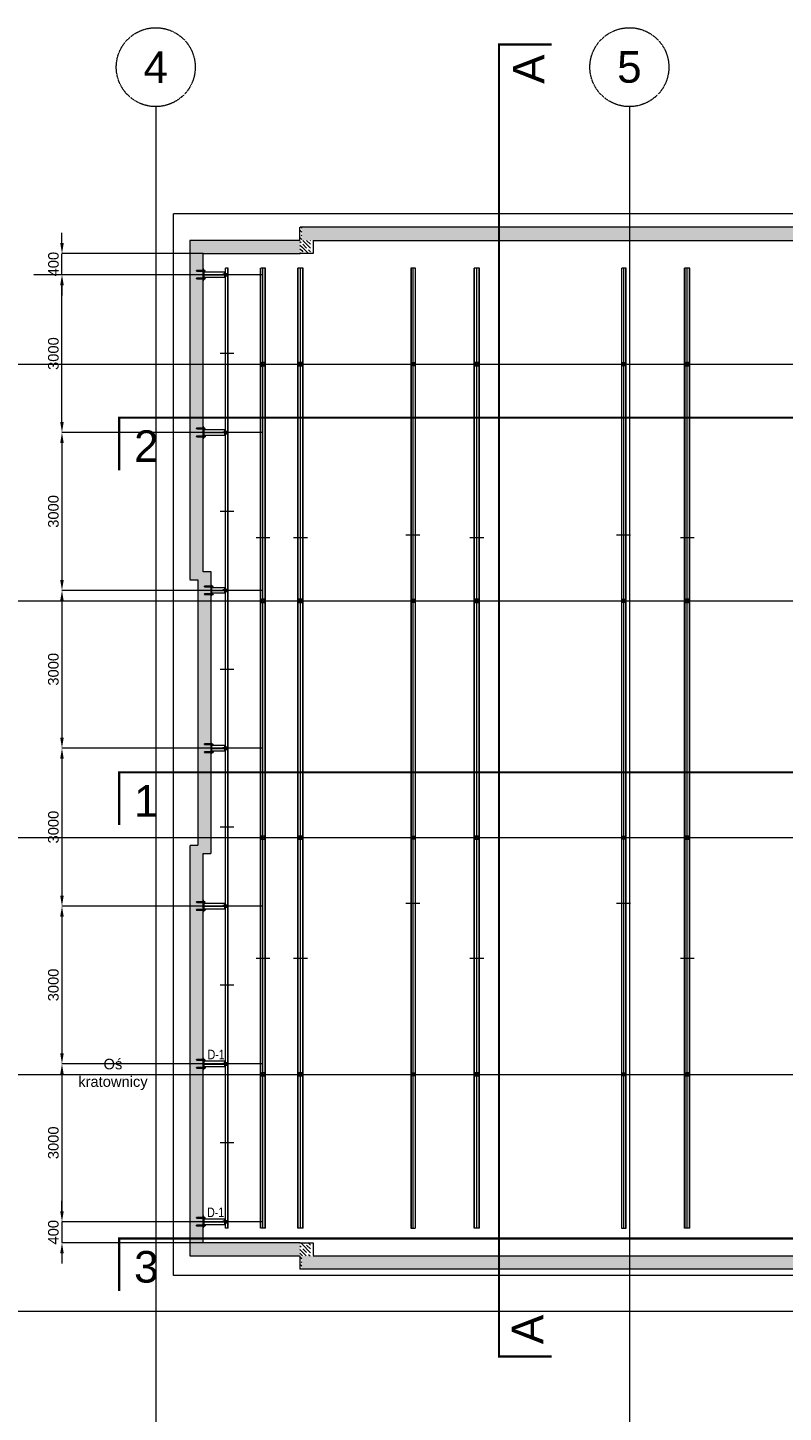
# Model space of a CAD drawing. Header units: millimetres. Extents: x -176817 to 571382, y -58489 to 156123.
# Tile 181 of 256: x 135977 to 150336, y -4589 to 21728. Entities that reach past the tile are written whole.
import ezdxf

# ---------------------------------------------------------------- set-up
doc = ezdxf.new("R2010")
doc.units = ezdxf.units.MM
doc.header["$LTSCALE"] = 0.2
doc.linetypes.add('DASHED', pattern=[19.05, 12.7, -6.35])
doc.linetypes.add('HIDDEN', pattern=[9.525, 6.35, -3.175])
doc.layers.get('0').update_dxf_attribs({"lineweight": 13})
doc.layers.get('Defpoints').update_dxf_attribs({"lineweight": 13})
for name, color, linetype, lineweight in [('-AAA Podkład', 252, 'Continuous', 13), ('-AAA Wymiar', 1, 'Continuous', 18), ('LAYER1', 7, 'Continuous', 13)]:
    doc.layers.add(name, color=color, linetype=linetype, lineweight=lineweight)
doc.styles.get("Standard").update_dxf_attribs({"font": 'arial.ttf'})
doc.dimstyles.new('STANDARD-100', dxfattribs={"dimscale": 100, "dimtxt": 2, "dimasz": 2, "dimexe": 0, "dimexo": 0, "dimgap": 0.6, "dimtad": 1, "dimdec": 0, "dimzin": 12, "dimdsep": 46, "dimtxsty": 'Standard', "dimcen": 1, "dimclrd": 256, "dimclre": 256, "dimclrt": 2, "dimadec": 0, "dimazin": 0, "dimtfac": 1, "dimtdec": 0, "dimtmove": 0, "dimatfit": 3, "dimfxl": 0, "dimtolj": 1, "dimtzin": 0, "dimarcsym": 0})
pattern_1 = [(315, (-27650, 6650), (70.71068, 70.71068), []), (315, (-27650, 6579.5), (70.71068, 70.71068), [100, -50])]

# ---------------------------------------------------------------- blocks, each defined once
blk = doc.blocks.new('*U2')
at = {"color": 0}
for p, q in [((-36, 0), (14, 0)), ((-32, 5), (-31, 6)), ((-32, 5), (-32, -5)), ((-30, 5), (-32, 5)), ((-30, 6), (-31, 6)), ((-30, 8), (-30, -8)), ((-30, 8), (-30, -8)), ((-30, 8), (-30, -8)), ((-20, 5), (-30, 5)), ((-20, 11), (-29, 11)), ((-20, -12), (-20, 12)), ((-20, 8), (-20, -8)), ((-17, 12), (-20, 12)), ((-17, -12), (-17, 12)), ((-17, -12), (-17, 12)), ((0, 6), (-17, 6)), ((-1, 5), (-17, 5)), ((-1, 6), (-1, -6)), ((0, -12), (0, 12)), ((2, 12), (0, 12)), ((2, -12), (2, 12)), ((2, 9), (2, -9)), ((3, 11), (3, -11)), ((10, 11), (3, 11)), ((2, 9), (3, 9)), ((10, 5), (3, 5)), ((10, 8), (10, -8)), ((-32, -5), (-31, -6)), ((-30, -5), (-32, -5)), ((-30, -6), (-31, -6)), ((-20, -5), (-30, -5)), ((-20, -11), (-29, -11)), ((-17, -12), (-20, -12)), ((-1, -5), (-17, -5)), ((0, -6), (-17, -6)), ((2, -12), (0, -12)), ((10, -5), (3, -5)), ((2, -9), (3, -9)), ((10, -11), (3, -11))]:
    blk.add_line(p, q, dxfattribs=at)
for centre, radius, start, end in [((-25, 8), 4.47, 141.9467, 218.0533), ((-13, 0), 16.3, 160.3279, 199.6721), ((-24, 8), 4.47, 321.9467, 38.0533), ((-36, 0), 16.3, 340.3279, 19.6721), ((6, 8), 4.47, 321.9467, 38.0533), ((-6, 0), 16.3, 340.3279, 19.6721), ((-25, -8), 4.47, 141.9467, 218.0533), ((-24, -8), 4.47, 321.9467, 38.0533), ((6, -8), 4.47, 321.9467, 38.0533)]:
    blk.add_arc(centre, radius, start, end, dxfattribs=at)
blk = doc.blocks.new('CLMP2', base_point=(-240.02793, 677.2178))
at = {"layer": 'LAYER1', "color": 0, "linetype": 'Continuous'}
for p, q in [((-228.02793, 842.16751), (-235.02793, 839.69709)), ((-235.02793, 727.51421), (-235.02793, 839.69709)), ((-234.02793, 838.76421), (-222.02793, 838.76421)), ((-234.02793, 838.76421), (-234.02793, 730.17843)), ((-232.95793, 835.3444), (-232.95793, 730.17843)), ((-228.02793, 842.16751), (-228.02793, 677.2178)), ((-228.02793, 842.16751), (-221.02793, 839.69709)), ((-223.09793, 835.3444), (-223.09793, 730.17843)), ((-222.02793, 838.76421), (-222.02793, 730.17843)), ((-221.02793, 727.51421), (-221.02793, 839.69709)), ((-216.02793, 704.85), (-240.02793, 704.85)), ((-240.02793, 704.85), (-240.02793, 702.35)), ((-216.02793, 702.35), (-240.02793, 702.35)), ((-238.99758, 701.50149), (-237.52793, 702.35)), ((-238.99758, 701.50149), (-238.99758, 693.19851)), ((-238.99758, 693.19851), (-237.52793, 692.35)), ((-218.52793, 702.35), (-237.52793, 702.35)), ((-237.52793, 692.35), (-218.52793, 692.35)), ((-228.02793, 727.51421), (-235.02793, 727.51421)), ((-234.02793, 730.17843), (-233.32082, 729.47132)), ((-228.02793, 730.17843), (-234.02793, 730.17843)), ((-234.02793, 724.85), (-233.32082, 725.55711)), ((-234.02793, 724.85), (-234.02793, 704.85)), ((-228.02793, 724.85), (-234.02793, 724.85)), ((-234.02793, 692.35), (-234.02793, 687.69169)), ((-222.02793, 687.69169), (-234.02793, 687.69169)), ((-232.41059, 685.76421), (-234.02793, 687.69169)), ((-233.51276, 701.50149), (-233.51276, 693.19851)), ((-233.02793, 728.76421), (-233.02793, 726.26421)), ((-232.95793, 724.85), (-232.95793, 704.85)), ((-232.95793, 692.35), (-232.95793, 686.41651)), ((-232.41059, 685.76421), (-232.41059, 679.10321)), ((-232.41059, 679.10321), (-231.82342, 678.76421)), ((-232.13688, 728.76421), (-228.02793, 728.76421)), ((-232.13688, 726.26421), (-228.02793, 726.26421)), ((-231.82342, 678.76421), (-224.23243, 678.76421)), ((-230.21926, 685.75575), (-230.21926, 679.10321)), ((-228.02793, 730.17843), (-222.02793, 730.17843)), ((-223.91898, 728.76421), (-228.02793, 728.76421)), ((-228.02793, 727.51421), (-221.02793, 727.51421)), ((-223.91898, 726.26421), (-228.02793, 726.26421)), ((-228.02793, 724.85), (-222.02793, 724.85)), ((-228.02793, 704.85), (-228.02793, 704.85)), ((-225.8366, 685.75575), (-225.8366, 679.10321)), ((-223.64527, 679.10321), (-224.23243, 678.76421)), ((-223.64527, 685.76421), (-222.02793, 687.69169)), ((-223.64527, 685.76421), (-223.64527, 679.10321)), ((-223.09793, 724.85), (-223.09793, 704.85)), ((-223.09793, 692.35), (-223.09793, 686.41651)), ((-223.02793, 728.76421), (-223.02793, 726.26421)), ((-222.02793, 730.17843), (-222.73503, 729.47132)), ((-222.02793, 724.85), (-222.73503, 725.55711)), ((-222.5431, 701.50149), (-222.5431, 693.19851)), ((-222.02793, 724.85), (-222.02793, 704.85)), ((-222.02793, 692.35), (-222.02793, 687.69169)), ((-217.05827, 701.50149), (-218.52793, 702.35)), ((-217.05827, 693.19851), (-218.52793, 692.35)), ((-217.05827, 701.50149), (-217.05827, 693.19851)), ((-216.02793, 704.85), (-216.02793, 702.35))]:
    blk.add_line(p, q, dxfattribs=at)
at = {"layer": 'LAYER1', "color": 0, "linetype": 'DASHED'}
for p, q in [((-234.52793, 704.85), (-234.52793, 702.35)), ((-221.52793, 704.85), (-221.52793, 702.35))]:
    blk.add_line(p, q, dxfattribs=at)
at = {"layer": 'LAYER1', "color": 0, "linetype": 'Continuous'}
for centre, radius, start, end in [((-228.02793, 838.76421), 6, 180, 0), ((-236.23992, 697.54309), 4.80691, 55.434907, 120), ((-236.23992, 697.15691), 4.80691, 240, 304.56509), ((-228.02793, 684.19851), 18.15149, 72.412046, 107.58795), ((-228.02793, 710.50149), 18.15149, 252.41205, 287.58795), ((-234.02793, 728.76421), 1, 0, 45), ((-234.02793, 726.26421), 1, 315, 0), ((-231.30883, 687.33723), 1.92048, 234.99226, 304.56509), ((-231.30883, 680.6847), 1.92048, 240, 304.56509), ((-228.02793, 692.66874), 7.25199, 252.41205, 287.58795), ((-228.02793, 686.0162), 7.25199, 252.41205, 287.58795), ((-224.74703, 687.33723), 1.92048, 235.43491, 305.00774), ((-224.74703, 680.6847), 1.92048, 235.43491, 300), ((-222.02793, 728.76421), 1, 135, 180), ((-222.02793, 726.26421), 1, 180, 225), ((-219.81594, 697.54309), 4.80691, 60, 124.56509), ((-219.81594, 697.15691), 4.80691, 235.43491, 300)]:
    blk.add_arc(centre, radius, start, end, dxfattribs=at)
blk = doc.blocks.new('*D897')
at = {"layer": '-AAA Podkład', "linetype": 'HIDDEN', "lineweight": -2, "ltscale": 5, "transparency": 16777216}
for p, q in [((-2211, -650), (-2432, -650)), ((-2432, -3450), (-2432, -850)), ((-2211, -3650), (-2432, -3650))]:
    blk.add_line(p, q, dxfattribs=at)
at = {"layer": '-AAA Podkład', "linetype": 'HIDDEN', "ltscale": 5, "transparency": 16777216}
for points in [[(-2466, -850), (-2399, -850), (-2432, -650)], [(-2466, -3450), (-2399, -3450), (-2432, -3650)]]:
    blk.add_solid(points, dxfattribs=at)
at = {"layer": 'Defpoints', "color": 0, "linetype": 'HIDDEN', "ltscale": 5, "transparency": 16777216}
for p in [(-2432, -650), (-2211, -650, 0), (-2211, -3650, 0)]:
    blk.add_point(p, dxfattribs=at)
at = {"layer": '-AAA Podkład', "color": 2, "linetype": 'HIDDEN', "ltscale": 5, "transparency": 16777216, "insert": (-2595, -2150), "char_height": 200, "attachment_point": 5, "rotation": 90}
blk.add_mtext('\\A1;3000', dxfattribs=at)
blk = doc.blocks.new('*D898')
at = {"layer": '-AAA Podkład', "linetype": 'HIDDEN', "lineweight": -2, "ltscale": 5, "transparency": 16777216}
for p, q in [((-2211, -3650), (-2432, -3650)), ((-2432, -3850), (-2432, -6450)), ((-2211, -6650), (-2432, -6650))]:
    blk.add_line(p, q, dxfattribs=at)
at = {"layer": '-AAA Podkład', "linetype": 'HIDDEN', "ltscale": 5, "transparency": 16777216}
for points in [[(-2466, -3850), (-2399, -3850), (-2432, -3650)], [(-2466, -6450), (-2399, -6450), (-2432, -6650)]]:
    blk.add_solid(points, dxfattribs=at)
at = {"layer": 'Defpoints', "color": 0, "linetype": 'HIDDEN', "ltscale": 5, "transparency": 16777216}
for p in [(-2211, -3650, 0), (-2432, -6650), (-2211, -6650)]:
    blk.add_point(p, dxfattribs=at)
at = {"layer": '-AAA Podkład', "color": 2, "linetype": 'HIDDEN', "ltscale": 5, "transparency": 16777216, "insert": (-2595, -5150), "char_height": 200, "attachment_point": 5, "rotation": 90}
blk.add_mtext('\\A1;3000', dxfattribs=at)
blk = doc.blocks.new('*D899')
at = {"layer": '-AAA Podkład', "linetype": 'HIDDEN', "lineweight": -2, "ltscale": 5, "transparency": 16777216}
for p, q in [((-2211, -6650), (-2432, -6650)), ((-2432, -6850), (-2432, -9450)), ((-2211, -9650), (-2432, -9650))]:
    blk.add_line(p, q, dxfattribs=at)
at = {"layer": '-AAA Podkład', "linetype": 'HIDDEN', "ltscale": 5, "transparency": 16777216}
for points in [[(-2466, -6850), (-2399, -6850), (-2432, -6650)], [(-2466, -9450), (-2399, -9450), (-2432, -9650)]]:
    blk.add_solid(points, dxfattribs=at)
at = {"layer": 'Defpoints', "color": 0, "linetype": 'HIDDEN', "ltscale": 5, "transparency": 16777216}
for p in [(-2211, -6650, 0), (-2432, -9650), (-2211, -9650, 0)]:
    blk.add_point(p, dxfattribs=at)
at = {"layer": '-AAA Podkład', "color": 2, "linetype": 'HIDDEN', "ltscale": 5, "transparency": 16777216, "insert": (-2595, -8150), "char_height": 200, "attachment_point": 5, "rotation": 90}
blk.add_mtext('\\A1;3000', dxfattribs=at)
blk = doc.blocks.new('*D900')
at = {"layer": '-AAA Podkład', "linetype": 'HIDDEN', "lineweight": -2, "ltscale": 5, "transparency": 16777216}
for p, q in [((-2211, -9650), (-2432, -9650)), ((-2432, -9850), (-2432, -12450)), ((-2211, -12650), (-2432, -12650))]:
    blk.add_line(p, q, dxfattribs=at)
at = {"layer": '-AAA Podkład', "linetype": 'HIDDEN', "ltscale": 5, "transparency": 16777216}
for points in [[(-2466, -9850), (-2399, -9850), (-2432, -9650)], [(-2466, -12450), (-2399, -12450), (-2432, -12650)]]:
    blk.add_solid(points, dxfattribs=at)
at = {"layer": 'Defpoints', "color": 0, "linetype": 'HIDDEN', "ltscale": 5, "transparency": 16777216}
for p in [(-2211, -9650, 0), (-2432, -12650), (-2211, -12650)]:
    blk.add_point(p, dxfattribs=at)
at = {"layer": '-AAA Podkład', "color": 2, "linetype": 'HIDDEN', "ltscale": 5, "transparency": 16777216, "insert": (-2595, -11150), "char_height": 200, "attachment_point": 5, "rotation": 90}
blk.add_mtext('\\A1;3000', dxfattribs=at)
blk = doc.blocks.new('*D901')
at = {"layer": '-AAA Podkład', "linetype": 'HIDDEN', "lineweight": -2, "ltscale": 5, "transparency": 16777216}
for p, q in [((-2211, -12650), (-2432, -12650)), ((-2432, -12850), (-2432, -15450)), ((-2211, -15650), (-2432, -15650))]:
    blk.add_line(p, q, dxfattribs=at)
at = {"layer": '-AAA Podkład', "linetype": 'HIDDEN', "ltscale": 5, "transparency": 16777216}
for points in [[(-2466, -12850), (-2399, -12850), (-2432, -12650)], [(-2466, -15450), (-2399, -15450), (-2432, -15650)]]:
    blk.add_solid(points, dxfattribs=at)
at = {"layer": 'Defpoints', "color": 0, "linetype": 'HIDDEN', "ltscale": 5, "transparency": 16777216}
for p in [(-2211, -12650, 0), (-2432, -15650), (-2211, -15650, 0)]:
    blk.add_point(p, dxfattribs=at)
at = {"layer": '-AAA Podkład', "color": 2, "linetype": 'HIDDEN', "ltscale": 5, "transparency": 16777216, "insert": (-2595, -14150), "char_height": 200, "attachment_point": 5, "rotation": 90}
blk.add_mtext('\\A1;3000', dxfattribs=at)
blk = doc.blocks.new('*D902')
at = {"layer": '-AAA Podkład', "linetype": 'HIDDEN', "lineweight": -2, "ltscale": 5, "transparency": 16777216}
for p, q in [((-2211, -15650), (-2432, -15650)), ((-2432, -15850), (-2432, -18450)), ((-2211, -18650), (-2432, -18650))]:
    blk.add_line(p, q, dxfattribs=at)
at = {"layer": '-AAA Podkład', "linetype": 'HIDDEN', "ltscale": 5, "transparency": 16777216}
for points in [[(-2466, -15850), (-2399, -15850), (-2432, -15650)], [(-2466, -18450), (-2399, -18450), (-2432, -18650)]]:
    blk.add_solid(points, dxfattribs=at)
at = {"layer": 'Defpoints', "color": 0, "linetype": 'HIDDEN', "ltscale": 5, "transparency": 16777216}
for p in [(-2211, -15650, 0), (-2432, -18650), (-2211, -18650)]:
    blk.add_point(p, dxfattribs=at)
at = {"layer": '-AAA Podkład', "color": 2, "linetype": 'HIDDEN', "ltscale": 5, "transparency": 16777216, "insert": (-2595, -17150), "char_height": 200, "attachment_point": 5, "rotation": 90}
blk.add_mtext('\\A1;3000', dxfattribs=at)
blk = doc.blocks.new('*D903')
at = {"layer": '-AAA Podkład', "linetype": 'HIDDEN', "lineweight": -2, "ltscale": 5, "transparency": 16777216}
for p, q in [((-2432, -18450), (-2432, -18250)), ((-2211, -18650), (-2432, -18650)), ((-2432, -18650), (-2432, -19050)), ((250, -19050), (-2432, -19050)), ((-2432, -19250), (-2432, -19450))]:
    blk.add_line(p, q, dxfattribs=at)
at = {"layer": '-AAA Podkład', "linetype": 'HIDDEN', "ltscale": 5, "transparency": 16777216}
for points in [[(-2466, -18450), (-2399, -18450), (-2432, -18650)], [(-2466, -19250), (-2399, -19250), (-2432, -19050)]]:
    blk.add_solid(points, dxfattribs=at)
at = {"layer": 'Defpoints', "color": 0, "linetype": 'HIDDEN', "ltscale": 5, "transparency": 16777216}
for p in [(-2211, -18650, 0), (-2432, -19050), (250, -19050, 0)]:
    blk.add_point(p, dxfattribs=at)
at = {"layer": '-AAA Podkład', "color": 2, "linetype": 'HIDDEN', "ltscale": 5, "transparency": 16777216, "insert": (-2595, -18850), "char_height": 200, "attachment_point": 5, "rotation": 90}
blk.add_mtext('\\A1;400', dxfattribs=at)
blk = doc.blocks.new('*D870')
at = {"layer": '-AAA Podkład', "linetype": 'HIDDEN', "lineweight": -2, "ltscale": 5, "transparency": 16777216}
for p, q in [((-2432, -50), (-2432, 150)), ((250, -250), (-2432, -250)), ((-2432, -650), (-2432, -250)), ((262, -650), (-2432, -650)), ((-2432, -850), (-2432, -1050))]:
    blk.add_line(p, q, dxfattribs=at)
at = {"layer": '-AAA Podkład', "linetype": 'HIDDEN', "ltscale": 5, "transparency": 16777216}
for points in [[(-2465, -50), (-2398, -50), (-2432, -250)], [(-2465, -850), (-2398, -850), (-2432, -650)]]:
    blk.add_solid(points, dxfattribs=at)
at = {"layer": 'Defpoints', "color": 0, "linetype": 'HIDDEN', "ltscale": 5, "transparency": 16777216}
for p in [(-2432, -250), (250, -250, 0), (262, -650, 0)]:
    blk.add_point(p, dxfattribs=at)
at = {"layer": '-AAA Podkład', "color": 2, "linetype": 'HIDDEN', "ltscale": 5, "transparency": 16777216, "insert": (-2594, -450), "char_height": 200, "attachment_point": 5, "rotation": 90}
blk.add_mtext('\\A1;400', dxfattribs=at)
blk = doc.blocks.new('Podkład rev.B')
at = {"layer": '-AAA Podkład', "linetype": 'HIDDEN', "ltscale": 5}
h = blk.add_hatch(dxfattribs=at)
h.set_pattern_fill('JIS_STN_1E', color=256, scale=100, angle=-90, style=0)
h.set_pattern_definition([(315, (85519.75, 3137.8), (70.71068, 70.71068), []), (315, (85519.75, 3067.3), (70.71068, 70.71068), [100, -50])])
h.paths.add_polyline_path([(400, -6300), (250, -6300), (250, -250), (719.7, -250), (2090, -250), (2090, 0), (0, 0), (0, -6450), (150, -6450), (150, -11500), (0, -11500), (0, -19300), (2090, -19300), (2090, -19050), (250, -19050), (250, -11650), (400, -11650)])
h = blk.add_hatch(dxfattribs=at)
h.set_pattern_fill('JIS_STN_1E', color=256, scale=100, angle=-90, style=0)
h.set_pattern_definition(pattern_1)
h.paths.add_polyline_path([(2090, 250), (2090, -250), (2125, -250), (2125, 250)])
h = blk.add_hatch(dxfattribs=at)
h.set_pattern_fill('JIS_STN_1E', color=256, scale=100, angle=-90, style=0)
h.set_pattern_definition(pattern_1)
h.paths.add_polyline_path([(2125, 0), (2125, 250), (35850, 250), (35850, 0)])
h = blk.add_hatch(dxfattribs=at)
h.set_pattern_fill('JIS_STN_1E', color=256, scale=100, angle=-90, style=0)
h.set_pattern_definition(pattern_1)
h.paths.add_polyline_path([(2290, -250), (2290, 0), (2125, 0), (2125, -250)])
h = blk.add_hatch(dxfattribs=at)
h.set_pattern_fill('JIS_STN_1E', color=256, scale=100, angle=-90, style=0)
h.set_pattern_definition(pattern_1)
h.paths.add_polyline_path([(2090, -19050), (2090, -19550), (2125, -19550), (2125, -19050)])
h = blk.add_hatch(dxfattribs=at)
h.set_pattern_fill('JIS_STN_1E', color=256, scale=100, angle=-90, style=0)
h.set_pattern_definition(pattern_1)
h.paths.add_polyline_path([(2290, -19300), (2290, -19050), (2125, -19050), (2125, -19300)])
h = blk.add_hatch(dxfattribs=at)
h.set_pattern_fill('JIS_STN_1E', color=256, scale=100, angle=-90, style=0)
h.set_pattern_definition(pattern_1)
h.paths.add_polyline_path([(2125, -19300), (2125, -19550), (35850, -19550), (35850, -19300)])
for p, q in [((-650, 2544.3, 0), (-650, -48454.9, 0)), ((8350, 2544.3, 0), (8350, -48454.9, 0)), ((29550, 250, 0), (2090, 250, 0)), ((2090, 0, 0), (2090, 250, 0)), ((250, -250, 0), (720, -250, 0)), ((719.7, -250, 0), (2090, -250, 0)), ((2340, -250, 0), (2090, -250, 0)), ((2340, 0, 0), (29500, 0, 0)), ((2340, 0, 0), (2340, -250, 0)), ((676.6, -18775, 0), (676.6, -525, 0)), ((726.6, -525, 0), (676.6, -525, 0)), ((722.6, -18775, 0), (722.6, -525, 0)), ((726.6, -18775, 0), (726.6, -525, 0)), ((1337.5, -18775, 0), (1337.5, -525, 0)), ((1437.5, -525, 0), (1337.5, -525, 0)), ((1344.5, -18775, 0), (1344.5, -525, 0)), ((1387.5, -18775, 0), (1387.5, -525, 0)), ((1430.5, -18775, 0), (1430.5, -525, 0)), ((1437.5, -18775, 0), (1437.5, -525, 0)), ((2049.9, -18775, 0), (2049.9, -525, 0)), ((2149.9, -525, 0), (2049.9, -525, 0)), ((2056.9, -18775, 0), (2056.9, -525, 0)), ((2099.9, -18775, 0), (2099.9, -525, 0)), ((2142.9, -18775, 0), (2142.9, -525, 0)), ((2149.9, -18775, 0), (2149.9, -525, 0)), ((4244, -18775, 0), (4244, -525, 0)), ((5400, -18775, 0), (5400, -525, 0)), ((5500, -525, 0), (5400, -525, 0)), ((5407, -18775, 0), (5407, -525, 0)), ((5450, -18775, 0), (5450, -525, 0)), ((5493, -18775, 0), (5493, -525, 0)), ((5500, -18775, 0), (5500, -525, 0)), ((8244, -18775, 0), (8244, -525, 0)), ((9400, -18775, 0), (9400, -525, 0)), ((9500, -525, 0), (9400, -525, 0)), ((9407, -18775, 0), (9407, -525, 0)), ((9450, -18775, 0), (9450, -525, 0)), ((9493, -18775, 0), (9493, -525, 0)), ((9500, -18775, 0), (9500, -525, 0)), ((1363.3, -650, 0), (-2971.4, -650, 0)), ((250, -650), (665.3, -650)), ((262, -647.5), (665.3, -647.5)), ((262, -652.5), (665.3, -652.5)), ((-14598, -2350, 0), (37403.3, -2350, 0)), ((834.6, -2150, 0), (569.9, -2150, 0)), ((1358.4, -2399.9, 0), (1358.4, -2376.1, 0)), ((1363.3, -3650, 0), (-2211.2, -3650, 0)), ((250, -3650), (665.3, -3650)), ((262, -3647.5), (665.3, -3647.5)), ((262, -3652.5), (665.3, -3652.5)), ((834.6, -5152, 0), (569.9, -5152, 0)), ((1519.8, -5650, 0), (1255.2, -5650, 0)), ((2232.2, -5650, 0), (1967.5, -5650, 0)), ((4368.6, -5600, 0), (4104, -5600, 0)), ((5584.2, -5650, 0), (5319.6, -5650, 0)), ((8368.6, -5600, 0), (8104, -5600, 0)), ((9584.2, -5650, 0), (9319.6, -5650, 0)), ((1363.3, -6650, 0), (-2211.2, -6650, 0)), ((400, -6650), (665.3, -6650)), ((412, -6647.5), (665.3, -6647.5)), ((412, -6652.5), (665.3, -6652.5)), ((-14597.4, -6850, 0), (37403.9, -6850, 0)), ((834.6, -8152, 0), (569.9, -8152, 0)), ((1363.3, -9650, 0), (-2211.2, -9650, 0)), ((400, -9650), (665.3, -9650)), ((412, -9647.5), (665.3, -9647.5)), ((412, -9652.5), (665.3, -9652.5)), ((834.6, -11152, 0), (569.9, -11152, 0)), ((-14597.4, -11350, 0), (37403.9, -11350, 0)), ((4368.6, -12600, 0), (4104, -12600, 0)), ((8368.6, -12600, 0), (8104, -12600, 0)), ((1363.3, -12650, 0), (-2211.2, -12650, 0)), ((250, -12650), (665.3, -12650)), ((262, -12647.5), (665.3, -12647.5)), ((262, -12652.5), (665.3, -12652.5)), ((1519.8, -13650, 0), (1255.2, -13650, 0)), ((2232.2, -13650, 0), (1967.5, -13650, 0)), ((5584.2, -13650, 0), (5319.6, -13650, 0)), ((9584.2, -13650, 0), (9319.6, -13650, 0)), ((834.6, -14152, 0), (569.9, -14152, 0)), ((1363.3, -15650, 0), (-2211.2, -15650, 0)), ((250, -15650), (665.3, -15650)), ((262, -15647.5), (665.3, -15647.5)), ((262, -15652.5), (665.3, -15652.5)), ((-14598, -15850, 0), (37403.3, -15850, 0)), ((834.6, -17152, 0), (569.9, -17152, 0)), ((1363.3, -18650, 0), (-2211.2, -18650, 0)), ((250, -18650), (665.3, -18650)), ((262, -18647.5), (665.3, -18647.5)), ((262, -18652.5), (665.3, -18652.5)), ((726.6, -18775, 0), (676.6, -18775, 0)), ((1437.5, -18775, 0), (1337.5, -18775, 0)), ((2149.9, -18775, 0), (2049.9, -18775, 0)), ((5500, -18775, 0), (5400, -18775, 0)), ((9500, -18775, 0), (9400, -18775, 0)), ((2090, -19050, 0), (2340, -19050)), ((2340, -19050), (2340, -19300, 0)), ((2090, -19300, 0), (2090, -19550, 0)), ((2340, -19300), (31470, -19300, 0)), ((31720, -19550, 0), (2090, -19550, 0)), ((-14598, -20350, 0), (37403.3, -20350, 0)), ((-14598, -20350, 0), (37403.3, -20350, 0))]:
    blk.add_line(p, q, dxfattribs=at)
at = {"layer": '-AAA Podkład', "linetype": 'HIDDEN', "ltscale": 5, "elevation": 0}
for points, const_width in [([(6870.9, -21212.4), (5870.9, -21212.4), (5870.9, -10622.2), (5870.9, -10622.2), (5870.9, 3724.4), (6870.9, 3724.4)], 40), ([(1387.4, -2300), (1387.7, -1405.5)], 12.9), ([(2099.8, -2300), (2100, -1405.5)], 12.9), ([(4244, -2300), (4244.2, -1405.5)], 12.9), ([(5449.9, -2300), (5450.2, -1405.5)], 12.9), ([(8244, -2300), (8244.2, -1405.5)], 12.9), ([(9449.9, -2300), (9450.2, -1405.5)], 12.9), ([(-1344.9, -4366.6), (-1344.9, -3366.6), (22883.1, -3366.6), (22883.1, -3366.6), (37229.7, -3366.6), (37229.7, -4366.6)], 40), ([(-1344.9, -11110.7), (-1344.9, -10110.7), (22883.1, -10110.7), (22883.1, -13081.6), (37229.7, -13081.6), (37229.7, -14081.6)], 40), ([(1387.5, -15900), (1387.6, -17944)], 12.9), ([(2099.9, -15900), (2100, -17944)], 12.9), ([(4244, -15900), (4244.2, -17944)], 12.9), ([(5450, -15900), (5450.1, -17944)], 12.9), ([(8244, -15900), (8244.2, -17944)], 12.9), ([(9450, -15900), (9450.1, -17944)], 12.9), ([(-1344.9, -19969.3), (-1344.9, -18969.3), (22883.1, -18969.3), (22883.1, -18969.3), (37229.7, -18969.3), (37229.7, -19969.3)], 40)]:
    blk.add_lwpolyline(points, dxfattribs=dict(at, const_width=const_width))
for points in [[(-314.3, 515), (36296.2, 515), (36296.2, -19671.6), (-314.3, -19671.6)], [(4199.6, -18775), (4288.5, -18775), (4288.5, -525), (4199.6, -525)], [(8199.6, -18775), (8288.5, -18775), (8288.5, -525), (8199.6, -525)], [(1357.5, -2380), (1417.5, -2380), (1417.5, -2320), (1357.5, -2320)], [(1361.5, -2376), (1413.5, -2376), (1413.5, -2324), (1361.5, -2324)], [(2069.9, -2380), (2129.9, -2380), (2129.9, -2320), (2069.9, -2320)], [(2073.9, -2376), (2125.9, -2376), (2125.9, -2324), (2073.9, -2324)], [(4274, -2380), (4214, -2380), (4214, -2320), (4274, -2320)], [(4270, -2376), (4218, -2376), (4218, -2324), (4270, -2324)], [(5420, -2380), (5480, -2380), (5480, -2320), (5420, -2320)], [(5424, -2376), (5476, -2376), (5476, -2324), (5424, -2324)], [(8274, -2380), (8214, -2380), (8214, -2320), (8274, -2320)], [(8270, -2376), (8218, -2376), (8218, -2324), (8270, -2324)], [(9420, -2380), (9480, -2380), (9480, -2320), (9420, -2320)], [(9424, -2376), (9476, -2376), (9476, -2324), (9424, -2324)], [(1357.5, -6880), (1417.5, -6880), (1417.5, -6820), (1357.5, -6820)], [(1361.5, -6876), (1413.5, -6876), (1413.5, -6824), (1361.5, -6824)], [(2069.9, -6880), (2129.9, -6880), (2129.9, -6820), (2069.9, -6820)], [(2073.9, -6876), (2125.9, -6876), (2125.9, -6824), (2073.9, -6824)], [(4274, -6880), (4214, -6880), (4214, -6820), (4274, -6820)], [(4270, -6876), (4218, -6876), (4218, -6824), (4270, -6824)], [(5420, -6880), (5480, -6880), (5480, -6820), (5420, -6820)], [(5424, -6876), (5476, -6876), (5476, -6824), (5424, -6824)], [(8274, -6880), (8214, -6880), (8214, -6820), (8274, -6820)], [(8270, -6876), (8218, -6876), (8218, -6824), (8270, -6824)], [(9420, -6880), (9480, -6880), (9480, -6820), (9420, -6820)], [(9424, -6876), (9476, -6876), (9476, -6824), (9424, -6824)], [(1357.5, -11380), (1417.5, -11380), (1417.5, -11320), (1357.5, -11320)], [(1361.5, -11376), (1413.5, -11376), (1413.5, -11324), (1361.5, -11324)], [(2069.9, -11380), (2129.9, -11380), (2129.9, -11320), (2069.9, -11320)], [(2073.9, -11376), (2125.9, -11376), (2125.9, -11324), (2073.9, -11324)], [(4274, -11380), (4214, -11380), (4214, -11320), (4274, -11320)], [(4270, -11376), (4218, -11376), (4218, -11324), (4270, -11324)], [(5420, -11380), (5480, -11380), (5480, -11320), (5420, -11320)], [(5424, -11376), (5476, -11376), (5476, -11324), (5424, -11324)], [(8274, -11380), (8214, -11380), (8214, -11320), (8274, -11320)], [(8270, -11376), (8218, -11376), (8218, -11324), (8270, -11324)], [(9420, -11380), (9480, -11380), (9480, -11320), (9420, -11320)], [(9424, -11376), (9476, -11376), (9476, -11324), (9424, -11324)], [(1357.5, -15880), (1417.5, -15880), (1417.5, -15820), (1357.5, -15820)], [(1361.5, -15876), (1413.5, -15876), (1413.5, -15824), (1361.5, -15824)], [(2069.9, -15880), (2129.9, -15880), (2129.9, -15820), (2069.9, -15820)], [(2073.9, -15876), (2125.9, -15876), (2125.9, -15824), (2073.9, -15824)], [(4274, -15880), (4214, -15880), (4214, -15820), (4274, -15820)], [(4270, -15876), (4218, -15876), (4218, -15824), (4270, -15824)], [(5420, -15880), (5480, -15880), (5480, -15820), (5420, -15820)], [(5424, -15876), (5476, -15876), (5476, -15824), (5424, -15824)], [(8274, -15880), (8214, -15880), (8214, -15820), (8274, -15820)], [(8270, -15876), (8218, -15876), (8218, -15824), (8270, -15824)], [(9420, -15880), (9480, -15880), (9480, -15820), (9420, -15820)], [(9424, -15876), (9476, -15876), (9476, -15824), (9424, -15824)]]:
    blk.add_lwpolyline(points, close=True, dxfattribs=at)
at = {"layer": '-AAA Podkład', "linetype": 'HIDDEN', "ltscale": 5}
for points in [[(2090, 0), (0, 0), (0, -6450), (150, -6450), (150, -11500), (0, -11500), (0, -19300), (2090, -19300)], [(250, -6300), (250, -250), (719.7, -250)], [(2090, -19050), (250, -19050), (250, -19050), (250, -11650), (400, -11650), (400, -6300), (249.7, -6300)]]:
    blk.add_lwpolyline(points, dxfattribs=at)
at = {"layer": '-AAA Podkład', "linetype": 'HIDDEN', "ltscale": 5, "elevation": 0}
for points in [[(4203.2, -525), (4203.2, -18775)], [(4284.9, -18775), (4284.9, -525)], [(8203.2, -525), (8203.2, -18775)], [(8284.9, -18775), (8284.9, -525)]]:
    blk.add_lwpolyline(points, dxfattribs=at)
at = {"layer": '-AAA Podkład', "linetype": 'HIDDEN', "ltscale": 5}
for points in [[(262, -755), (262, -545), (250, -545), (250, -755)], [(262, -600), (262, -700), (665.3, -700), (665.3, -600)], [(715.3, -647.5), (715.3, -641.5), (615.3, -641.5), (615.3, -647.5)], [(715.3, -652.5), (715.3, -658.5), (615.3, -658.5), (615.3, -652.5)], [(262, -3755), (262, -3545), (250, -3545), (250, -3755)], [(262, -3600), (262, -3700), (665.3, -3700), (665.3, -3600)], [(715.3, -3647.5), (715.3, -3641.5), (615.3, -3641.5), (615.3, -3647.5)], [(715.3, -3652.5), (715.3, -3658.5), (615.3, -3658.5), (615.3, -3652.5)], [(412, -6755), (412, -6545), (400, -6545), (400, -6755)], [(412, -6600), (412, -6700), (665.3, -6700), (665.3, -6600)], [(715.3, -6647.5), (715.3, -6641.5), (615.3, -6641.5), (615.3, -6647.5)], [(715.3, -6652.5), (715.3, -6658.5), (615.3, -6658.5), (615.3, -6652.5)], [(412, -9755), (412, -9545), (400, -9545), (400, -9755)], [(412, -9600), (412, -9700), (665.3, -9700), (665.3, -9600)], [(715.3, -9647.5), (715.3, -9641.5), (615.3, -9641.5), (615.3, -9647.5)], [(715.3, -9652.5), (715.3, -9658.5), (615.3, -9658.5), (615.3, -9652.5)], [(262, -12755), (262, -12545), (250, -12545), (250, -12755)], [(262, -12600), (262, -12700), (665.3, -12700), (665.3, -12600)], [(715.3, -12647.5), (715.3, -12641.5), (615.3, -12641.5), (615.3, -12647.5)], [(715.3, -12652.5), (715.3, -12658.5), (615.3, -12658.5), (615.3, -12652.5)], [(262, -15755), (262, -15545), (250, -15545), (250, -15755)], [(262, -15600), (262, -15700), (665.3, -15700), (665.3, -15600)], [(715.3, -15647.5), (715.3, -15641.5), (615.3, -15641.5), (615.3, -15647.5)], [(715.3, -15652.5), (715.3, -15658.5), (615.3, -15658.5), (615.3, -15652.5)], [(262, -18755), (262, -18545), (250, -18545), (250, -18755)], [(262, -18600), (262, -18700), (665.3, -18700), (665.3, -18600)], [(715.3, -18647.5), (715.3, -18641.5), (615.3, -18641.5), (615.3, -18647.5)], [(715.3, -18652.5), (715.3, -18658.5), (615.3, -18658.5), (615.3, -18652.5)]]:
    blk.add_lwpolyline(points, close=True, dxfattribs=at)
for centre in [(-650, 3294.3, 0), (8350, 3294.3, 0)]:
    blk.add_circle(centre, 750, dxfattribs=at)
for p in [(661.4, -650), (661.4, -3650), (661.4, -6650), (661.4, -9650), (661.4, -12650), (661.4, -15650), (661.4, -18650)]:
    blk.add_point(p, dxfattribs=at)
at = {"layer": '-AAA Podkład', "linetype": 'HIDDEN', "ltscale": 5, "rotation": 90}
for name, p in [('CLMP2', (289.6, -587)), ('*U2', (695.3, -641.5)), ('CLMP2', (289.6, -3587)), ('*U2', (695.3, -3641.5)), ('CLMP2', (439.6, -6587)), ('*U2', (695.3, -6641.5)), ('CLMP2', (439.6, -9587)), ('*U2', (695.3, -9641.5)), ('CLMP2', (289.6, -12587)), ('*U2', (695.3, -12641.5)), ('CLMP2', (289.6, -15587)), ('*U2', (695.3, -15641.5)), ('CLMP2', (289.6, -18587)), ('*U2', (695.3, -18641.5))]:
    blk.add_blockref(name, p, dxfattribs=at)
at = {"layer": '-AAA Podkład', "linetype": 'HIDDEN', "ltscale": 5, "xscale": -1, "rotation": 90}
for p in [(289.6, -713), (289.6, -3713), (439.6, -6713), (439.6, -9713), (289.6, -12713), (289.6, -15713), (289.6, -18713)]:
    blk.add_blockref('CLMP2', p, dxfattribs=at)
at = {"layer": '-AAA Podkład', "linetype": 'HIDDEN', "ltscale": 5, "width": 0.8}
for p in [(335.6, -15561.3, 0), (326.2, -18561.3, 0)]:
    blk.add_text('D-1', height=180, dxfattribs=at).set_placement(p)
at = {"layer": '-AAA Podkład', "linetype": 'HIDDEN', "ltscale": 5, "attachment_point": 5}
for s, insert, char_height in [('\\A1;4', (-650, 3294.3, 0), 600), ('\\A1;5', (8350, 3294.3, 0), 600), ('\\A1;2', (-829.3, -3907.9, 0), 600), ('\\A1;1', (-829.3, -10652, 0), 600), ('{\\farial|b0|i0|c238|p34;Oś\\Pkratownicy}', (-1463.6, -15850, 0), 200), ('\\A1;3', (-829.3, -19510.6, 0), 600)]:
    blk.add_mtext(s, dxfattribs=dict(at, insert=insert, char_height=char_height))
at = {"layer": '-AAA Podkład', "linetype": 'HIDDEN', "ltscale": 5, "char_height": 600, "attachment_point": 5, "rotation": 90}
for insert in [(6436.1, 3256.3, 0), (6412.2, -20696.9, 0)]:
    blk.add_mtext('\\A1;A', dxfattribs=dict(at, insert=insert))
at = {"layer": '-AAA Podkład', "linetype": 'HIDDEN', "ltscale": 5}
for base, p1, p2, picture, middle in [((-2431.8, -250, 0), (262, -650), (250, -250), '*D870', (-2431.8, -450, 0)), ((-2432.5, -19050, 0), (-2211.2, -18650, 0), (250, -19050, 0), '*D903', (-2432.5, -18850, 0))]:
    dim = blk.add_linear_dim(base=base, p1=p1, p2=p2, angle=90, dimstyle='STANDARD-100', dxfattribs=at)
    dim.commit()
    dim.dimension.update_dxf_attribs({"geometry": picture, "text_midpoint": middle, "dimtype": 128})
for base, p1, p2, picture, middle in [((-2432.5, -650, 0), (-2211.2, -3650, 0), (-2211.2, -650, 0), '*D897', (-2594.6, -2150, 0)), ((-2432.5, -6650, 0), (-2211.2, -3650, 0), (-2211.2, -6650, 0), '*D898', (-2594.6, -5150, 0)), ((-2432.5, -9650, 0), (-2211.2, -6650, 0), (-2211.2, -9650, 0), '*D899', (-2594.6, -8150, 0)), ((-2432.5, -12650, 0), (-2211.2, -9650, 0), (-2211.2, -12650, 0), '*D900', (-2594.6, -11150, 0)), ((-2432.5, -15650, 0), (-2211.2, -12650, 0), (-2211.2, -15650, 0), '*D901', (-2594.6, -14150, 0)), ((-2432.5, -18650, 0), (-2211.2, -15650, 0), (-2211.2, -18650, 0), '*D902', (-2594.6, -17150, 0))]:
    dim = blk.add_linear_dim(base=base, p1=p1, p2=p2, angle=90, dimstyle='STANDARD-100', dxfattribs=at)
    dim.commit()
    dim.dimension.update_dxf_attribs({"geometry": picture, "text_midpoint": middle})

msp = doc.modelspace()

# ---------------------------------------------------------------- block references
at = {"layer": '-AAA Wymiar'}
msp.add_blockref('Podkład rev.B', (139060.9118, 17683.4632, 0), dxfattribs=at)

doc.saveas('drawing.dxf')
